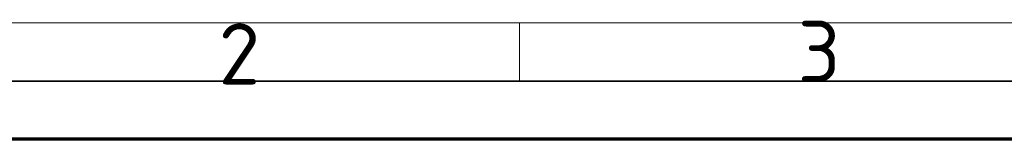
# Model space of a CAD drawing. Header units: millimetres. Extents: x 0 to 210, y 0 to 149.
# Tile 2 of 32: x 34 to 76, y 0 to 5. Entities that reach past the tile are written whole.
import ezdxf

# ---------------------------------------------------------------- set-up
doc = ezdxf.new("R2010")
doc.units = ezdxf.units.MM
doc.header["$LTSCALE"] = 0.5
doc.layers.add('Rahmen (ISO)', color=7, linetype='Continuous', lineweight=70)
doc.styles.add('Bezeichnungstext (ISO)', font='isocpeur.ttf')

# ---------------------------------------------------------------- blocks, each defined once
blk = doc.blocks.new('Ränder Basler-A3')
at = {"layer": 'Rahmen (ISO)', "color": 7, "linetype": 'Continuous', "lineweight": 18}
for p, q in [((226.839, 10), (9.839, 10)), ((111, 10), (111, 5))]:
    blk.add_line(p, q, dxfattribs=at)
at = {"layer": 'Rahmen (ISO)', "color": 7, "linetype": 'Continuous', "lineweight": 35}
blk.add_line((414.839, 5), (4.839, 5), dxfattribs=at)
at = {"layer": 'Rahmen (ISO)'}
blk.add_line((419.839, 0), (-0.161, 0), dxfattribs=at)
at = {"layer": 'Rahmen (ISO)', "char_height": 5.25, "attachment_point": 4, "style": 'Bezeichnungstext (ISO)'}
for s, insert in [('\\fISOCPEUR|b0|i0;3', (134.893, 7.545)), ('\\fISOCPEUR|b0|i0;2', (85.145, 7.322))]:
    blk.add_mtext(s, dxfattribs=dict(at, insert=insert))

msp = doc.modelspace()

# ---------------------------------------------------------------- block references
at = {"xscale": 0.5, "yscale": 0.5, "zscale": 0.5}
msp.add_blockref('Ränder Basler-A3', (0, 0), dxfattribs=at)

doc.saveas('drawing.dxf')
